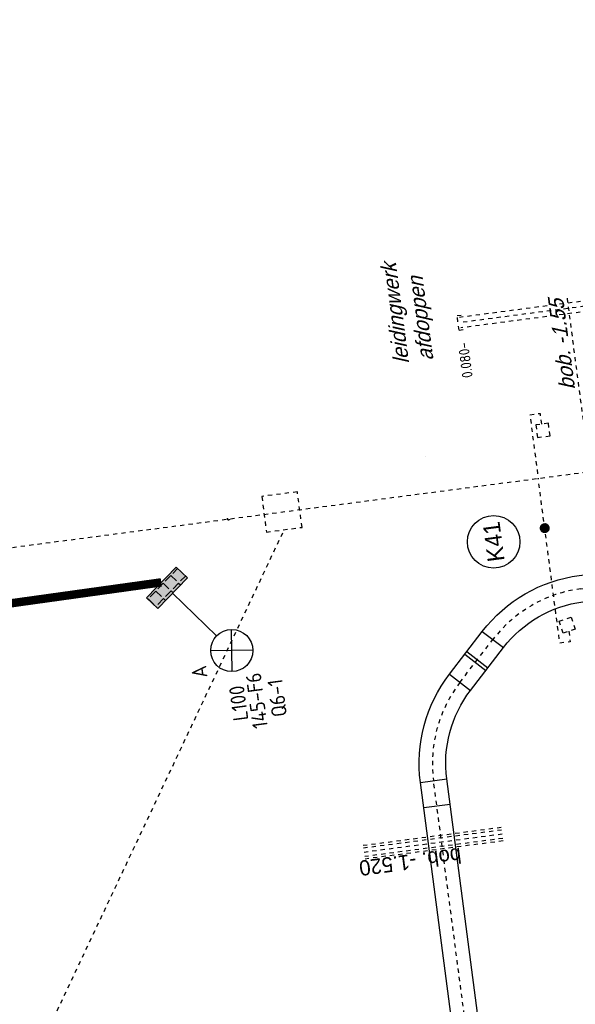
# Model space of a CAD drawing. Header units: metres. Extents: x 118052 to 118564, y 454784 to 455719.
# Tile 156 of 160: x 118462 to 118475, y 455384 to 455408. Entities that reach past the tile are written whole.
import ezdxf
from ezdxf.enums import TextEntityAlignment as Align

# ---------------------------------------------------------------- set-up
doc = ezdxf.new("R2010")
doc.units = ezdxf.units.M
doc.header["$LTSCALE"] = 0.5
for name, pattern in [('DASHED', [19.049999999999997, 12.7, -6.35]), ('Tauw_HIDDEN2', [5.6, 4, -1.6]), ('Tauw_L_Center2', [6.4990000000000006, 4, -0.833, 0.833, -0.833])]:
    doc.linetypes.add(name, pattern=pattern)
for name, color, linetype in [('EL6312--', 6, 'Continuous'), ('EL_N_A_EB00----REVISIE~-_-----', 1, 'Continuous'), ('KABELLOOP', 6, 'Continuous'), ('Koningsstal VIEUWPORT', 254, 'Continuous'), ('ZU_B_-_AL999---LW_pvc400_vgr11__18_^200~N_-----', 1, 'Continuous'), ('ZU_B_-_EL999---LW_bet200-60_vs~H_-----', 1, 'Tauw_L_Center2'), ('ZU_B_-_EL999---LW_bet200-60_vs~W_-----', 8, 'Tauw_HIDDEN2'), ('ZU_B_-_EL999---LW_pvc400_vgr11~W_-----', 8, 'Tauw_HIDDEN2'), ('ZU_B_-_EL999---LX_onb250_sdr00~H_-----', 1, 'Tauw_L_Center2'), ('ZU_B_-_EL999---LX_onb250_sdr00~W_-----', 8, 'Tauw_HIDDEN2'), ('ZU_B_-_EL999---LX_onbXXX_sdr00~H_-----', 1, 'Tauw_L_Center2'), ('ZU_B_-_EL999---SYM_RIOOLINSPECTIEPUT~-_002--', 2, 'Tauw_L_Center2'), ('ZU_B_-_XX------extern-LEIDINGEN', 231, 'Continuous'), ('ZU_N_-_AL999---LK_pvc125_sdr34__20_^200~M_-----', 7, 'Continuous'), ('ZU_N_-_EL999---LK_pvc125_sdr34~H_-----', 2, 'Tauw_L_Center2'), ('ZU_N_-_EL999---LR_pvc160_sdr34~H_-----', 2, 'Tauw_L_Center2'), ('ZU_N_-_EL999---LW_pvc630_pgr11~H_-----', 2, 'Tauw_L_Center2'), ('ZU_N_-_EL999---LW_pvc630_pgr11~W_-----', 2, 'Continuous'), ('ZU_N_-_EL999---LX_onb250_sdr00~H_-----', 2, 'Tauw_L_Center2'), ('ZU_N_-_EL999---SYM_STRAATKOLK~-_----c', 7, 'Tauw_L_Center2'), ('ZU_N_-_ML999---LK_pvc125_sdr34__20_^200~M_-----', 7, 'Continuous'), ('ZU_N_-_TB00----tekst__18_^200~-_-----', 7, 'Continuous')]:
    doc.layers.add(name, color=color, linetype=linetype)
doc.layers.add('TMP', color=195, linetype='Continuous', plot=False)
doc.styles.add('BURO-018', font='Isocp.shx', dxfattribs={"height": 360})
doc.styles.add('TAUW-ISOCP', font='tcb_isocp.shx')
doc.styles.add('tcb_isocp', font='tcb_isocp.shx')
doc.styles.add('WB025', font='ISO.SHX', dxfattribs={"height": 2.5})

# ---------------------------------------------------------------- blocks, each defined once
blk = doc.blocks.new('E00525')
at = {"linetype": 'ByBlock'}
h = blk.add_hatch(dxfattribs=at)
h.set_pattern_fill('ANGLE', color=0, scale=0.18438609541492, style=0)
h.set_pattern_definition([(360, (-37.67331033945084, -34.01927211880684), (5.551115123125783e-17, 1.287936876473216), [0.9366813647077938, -0.3512555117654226]), (90, (-37.67331033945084, -34.01927211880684), (-1.287936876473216, 1.387778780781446e-16), [0.9366813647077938, -0.3512555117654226])])
edge = h.paths.add_edge_path()
edge.add_line((-2.522521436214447, 2.863310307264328), (2.522521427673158, 2.863310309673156))
edge.add_line((2.522521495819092, 2.863310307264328), (2.522521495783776, 1.000000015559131))
edge.add_line((2.522521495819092, 1.000000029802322), (-2.522521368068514, 1.000000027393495))
edge.add_line((-2.522521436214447, 1), (-2.522521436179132, 2.863310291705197))
h = blk.add_hatch(color=0, dxfattribs=at)
edge = h.paths.add_edge_path()
edge.add_line((-2.522521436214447, 2.863310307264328), (2.522521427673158, 2.863310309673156))
edge.add_line((2.522521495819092, 2.863310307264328), (2.522521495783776, 1.000000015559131))
edge.add_line((2.522521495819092, 1.000000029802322), (-2.522521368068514, 1.000000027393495))
edge.add_line((-2.522521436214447, 1), (-2.522521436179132, 2.863310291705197))
at = {"color": 0, "linetype": 'ByBlock'}
for p, q in [((-1.767766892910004, 14.38605433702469), (1.767767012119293, 10.85052046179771)), ((1.767766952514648, 14.38605433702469), (-1.767766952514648, 10.85052043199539)), ((5.960464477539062e-08, 10.0973382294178), (1.192092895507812e-07, 2.863310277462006))]:
    blk.add_line(p, q, dxfattribs=at)
blk.add_lwpolyline([(-2.522521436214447, 2.863310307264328), (2.522521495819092, 2.863310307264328), (2.522521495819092, 1.000000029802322), (-2.522521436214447, 1)], close=True, dxfattribs=at)
blk.add_circle((0, 12.61828738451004), 2.500000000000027, dxfattribs=at)
at = {"color": 0, "linetype": 'ByBlock', "style": 'BURO-018'}
for tag, p in [('E_GKAST', (5.960464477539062e-08, 20.61828738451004)), ('E_GROEP', (5.960464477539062e-08, 17.61828738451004)), ('E_SGROEP', (4.500000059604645, 17.61828738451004)), ('E_ARMCODE', (0, 12.61828738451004)), ('E_SLET', (4.500000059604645, 11.61828738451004))]:
    blk.add_attdef(tag, text='', height=1.8, dxfattribs=at).set_placement(p, align=Align.MIDDLE)
blk = doc.blocks.new('A$C051E189E')
at = {"layer": 'EL6312--'}
ref = blk.add_blockref('E00525', (185361.6635699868, -27085.88028514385), dxfattribs=dict(at, xscale=200, yscale=200, zscale=200, rotation=128.5105253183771))
ref.add_attrib('E_SGROEP', 'Q6-1', dxfattribs={"layer": '0', "color": 1, "linetype": 'ByBlock', "height": 359.9999999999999, "style": 'BURO-018'}).set_placement((182129.7573587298, -29577.2475668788), align=Align.MIDDLE)
ref.add_attrib('E_GKAST', 'L100', dxfattribs={"layer": '0', "color": 1, "linetype": 'ByBlock', "height": 359.9999999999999, "style": 'BURO-018'}).set_placement((182126.3056231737, -28655.15975284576), align=Align.MIDDLE)
ref.add_attrib('E_GROEP', '145-F6', dxfattribs={"layer": '0', "color": 1, "linetype": 'ByBlock', "height": 359.9999999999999, "style": 'BURO-018'}).set_placement((182129.7573586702, -29088.4011015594), align=Align.MIDDLE)
ref.add_attrib('E_SLET', 'A', dxfattribs={"layer": '0', "color": 1, "linetype": 'ByBlock', "height": 359.9999999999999, "style": 'BURO-018'}).set_placement((182983.0234709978, -27828.48069667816), align=Align.MIDDLE)
blk = doc.blocks.new('A$C6DFC50BF')
at = {"layer": 'KABELLOOP', "linetype": 'DASHED', "const_width": 200}
blk.add_lwpolyline([(126964.0768994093, -31119.36495116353), (126964.0768994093, -20670.67730230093), (185152.8453190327, -20670.67730230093), (185205.1648065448, -27210.41196081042)], dxfattribs=at)
blk = doc.blocks.new('Leidingen')
at = {"layer": 'TMP'}
blk.add_line((-74879.55814324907, 26040.16801013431), (-74879.55814324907, 26040.16801013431), dxfattribs=at)
at = {"layer": 'ZU_B_-_EL999---LW_bet200-60_vs~H_-----'}
blk.add_lwpolyline([(-83992.90922616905, 25402.38256190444), (-83993.22256505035, 28702.3925470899)], dxfattribs=at)
at = {"layer": 'ZU_B_-_EL999---LW_bet200-60_vs~W_-----'}
for points in [[(-84152.90922552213, 25402.36736984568), (-84153.22256439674, 28702.37735490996)], [(-84092.90922575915, 25402.37306686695), (-84093.22256463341, 28702.38305199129)], [(-83892.909226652, 25402.39205707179), (-83893.22256552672, 28702.40204213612)], [(-83832.90922688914, 25402.39775409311), (-83833.22256576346, 28702.40773921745)]]:
    blk.add_lwpolyline(points, dxfattribs=at)
at = {"layer": 'ZU_B_-_EL999---LW_pvc400_vgr11~W_-----'}
blk.add_lwpolyline([(-71601.27648966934, 22227.83881807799), (-81533.14677648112, 22222.24603190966)], dxfattribs=at)
at = {"layer": 'ZU_B_-_EL999---LX_onb250_sdr00~H_-----'}
blk.add_lwpolyline([(-158609.8018074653, -31857.9657226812), (-71837.71860789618, -29284.45153838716), (-71842.8553927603, 24814.93585108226)], dxfattribs=at)
at = {"layer": 'ZU_B_-_EL999---LX_onb250_sdr00~W_-----'}
for points in [[(-158613.5074679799, -31733.0206624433), (-71962.73013049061, -29163.1042062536), (-71967.85539329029, 24814.93585110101)], [(-158606.0961469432, -31982.91078291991), (-71712.70708531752, -29405.79887069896), (-71717.85539226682, 24814.93585112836)]]:
    blk.add_lwpolyline(points, dxfattribs=at)
at = {"layer": 'ZU_B_-_EL999---LX_onbXXX_sdr00~H_-----'}
blk.add_lwpolyline([(-75743.99661164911, 36833.79393150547), (-75741.52843659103, 10839.56597223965)], dxfattribs=at)
blk.add_circle((-75743.42982822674, 30864.56588196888), 25, dxfattribs=at)
at = {"layer": 'ZU_B_-_EL999---SYM_RIOOLINSPECTIEPUT~-_002--'}
blk.add_lwpolyline([(-75316.54077404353, 30012.98421499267), (-76166.54077029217, 30012.90350677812), (-76166.46006202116, 29162.90351055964), (-75316.46006577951, 29162.98421883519)], close=True, dxfattribs=at)
at = {"layer": 'ZU_N_-_EL999---LK_pvc125_sdr34~H_-----', "flags": 128}
for points in [[(-79430.92937766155, 23209.95148455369), (-79680.92937778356, 23209.95148446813), (-79680.92937767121, 23459.95148443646), (-75742.6095418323, 23459.9602989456)], [(-74479.55808395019, 23209.96029896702), (-74229.55808401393, 23209.96029889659), (-74229.558084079, 23459.96029888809), (-75742.72675436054, 23459.96029904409)]]:
    blk.add_lwpolyline(points, dxfattribs=at)
at = {"layer": 'ZU_N_-_EL999---LR_pvc160_sdr34~H_-----'}
blk.add_lwpolyline([(-86770.07941525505, 36408.75415128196), (-76166.50041610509, 29587.90350863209)], dxfattribs=at)
at = {"layer": 'ZU_N_-_EL999---LW_pvc630_pgr11~H_-----'}
blk.add_lwpolyline([(-99743.8922424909, 26850.99599349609), (-82522.81556183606, 26850.99599350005, -0.198912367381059), (-80295.42920124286, 25928.38235428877), (-79389.42131130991, 25022.37446435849, -0.1989123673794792), (-78466.8076720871, 22794.98810363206), (-78466.80767219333, -34095.17812190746)], format="xyb", dxfattribs=at)
at = {"layer": 'ZU_N_-_EL999---LW_pvc630_pgr11~W_-----', "linetype": 'Continuous'}
for p, q in [((-83122.81556194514, 27165.99599357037), (-83122.81556182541, 26535.99599358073)), ((-82522.81556195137, 27165.99599350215), (-82522.81556183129, 26535.99599357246)), ((-80072.69056504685, 26151.12099034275), (-80518.16783731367, 25705.6437181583)), ((-79648.42649638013, 25726.85692161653), (-80093.90376852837, 25281.37964947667)), ((-79590.94674390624, 25669.37716915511), (-80036.4240159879, 25223.89989700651)), ((-79166.68267523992, 25245.11310036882), (-79612.15994726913, 24799.63582833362))]:
    blk.add_line(p, q, dxfattribs=at)
at = {"layer": 'ZU_N_-_EL999---LW_pvc630_pgr11~W_-----'}
for points in [[(-99743.89224248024, 27165.99599354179), (-82522.81556195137, 27165.99599350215, -0.1989123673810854), (-80072.69056504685, 26151.12099034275), (-79166.68267523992, 25245.11310036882, -0.1989123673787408), (-78151.80767208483, 22794.9881036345), (-78151.80767214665, -34095.17812191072)], [(-99743.89224260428, 26535.9959935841), (-82522.81556183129, 26535.99599357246, -0.1989123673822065), (-80518.16783731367, 25705.6437181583), (-79612.15994726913, 24799.63582833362, -0.1989123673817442), (-78781.80767195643, 22794.98810361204), (-78781.80767207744, -34095.17812192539)]]:
    blk.add_lwpolyline(points, format="xyb", dxfattribs=at)
at = {"layer": 'ZU_N_-_EL999---LX_onb250_sdr00~H_-----'}
for p, q in [((-72017.85539328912, 24864.93585110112), (-71667.85539221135, 24864.93585108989)), ((-72017.85539328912, 24864.93585110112), (-72017.85539327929, 24764.93585113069)), ((-71667.85539221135, 24864.93585108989), (-71667.85539244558, 24764.93585109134))]:
    blk.add_line(p, q, dxfattribs=at)
at = {"layer": 'ZU_N_-_EL999---SYM_STRAATKOLK~-_----c', "lineweight": -3}
for points in [[(-79459.75388174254, 23348.90934370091), (-79165.34499620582, 23406.55835191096), (-79107.69598793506, 23112.14946632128), (-79402.1048735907, 23054.50045800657)], [(-74479.55808395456, 23351.713715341), (-74779.5580839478, 23351.71371537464), (-74779.55808400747, 23051.71371535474), (-74479.55808401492, 23051.71371520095)]]:
    blk.add_lwpolyline(points, close=True, dxfattribs=at)
at = {"layer": 'ZU_N_-_ML999---LK_pvc125_sdr34__20_^200~M_-----', "flags": 128}
blk.add_lwpolyline([(-76932.3096132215, 23459.96029904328, 0, 0, 0), (-76916.59838562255, 23340.99325599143, 0, 91.82399999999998, 0), (-76917.79558127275, 23350.05854465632, 91.82399999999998, 169.728, 0), (-76921.19863312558, 23375.82680612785, 169.728, 221.712, 0), (-76926.29849760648, 23414.44350836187, 221.712, 240, 0), (-76932.3096132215, 23459.96029904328, 240, 221.712, 0), (-76938.32072883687, 23505.47708966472, 221.712, 169.728, 0), (-76943.42059325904, 23544.09379183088, 169.728, 91.82399999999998, 0), (-76946.82364517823, 23569.86205331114, 91.82399999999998, 0, 0), (-76948.0208407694, 23578.92734196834, 0, 0, 0), (-76932.3096132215, 23459.96029904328, 0, 0, 0), (-77014.83789091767, 24084.87297126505, 0, 0, 0)], format="xyseb", dxfattribs=at)
at = {"layer": 'ZU_N_-_ML999---LK_pvc125_sdr34__20_^200~M_-----'}
blk.add_circle((-77096.45600425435, 24702.89378357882), 623.3869110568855, dxfattribs=at)
at = {"layer": 'EL_N_A_EB00----REVISIE~-_-----'}
for name in ['A$C051E189E', 'A$C6DFC50BF']:
    blk.add_blockref(name, (-262229.9305388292, 59850.06411849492), dxfattribs=at)
at = {"layer": 'ZU_B_-_AL999---LW_pvc400_vgr11__18_^200~N_-----', "style": 'tcb_isocp', "oblique": 20.00023775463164}
blk.add_text('bob. -1.55', height=359.9999999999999, rotation=0.03226410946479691, dxfattribs=at).set_placement((-73764.38533483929, 22316.32803423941))
at = {"layer": 'ZU_B_-_EL999---LW_bet200-60_vs~H_-----', "style": 'tcb_isocp'}
blk.add_text('bob. -1.520', height=359.9999999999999, rotation=90.00544024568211, dxfattribs=at).set_placement((-84177.57798963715, 26430.4348215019))
at = {"layer": 'ZU_B_-_XX------extern-LEIDINGEN', "style": 'WB025'}
blk.add_text('0.080-', height=250, rotation=0.005440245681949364, dxfattribs=at).set_placement((-73164.90102559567, 24684.62468763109))
at = {"layer": 'ZU_N_-_AL999---LK_pvc125_sdr34__20_^200~M_-----', "style": 'tcb_isocp'}
blk.add_text('K41', height=399.9999999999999, dxfattribs=at).set_placement((-77096.45600425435, 24702.89378357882), align=Align.MIDDLE)
at = {"layer": 'ZU_N_-_TB00----tekst__18_^200~-_-----', "style": 'TAUW-ISOCP', "oblique": 20.00023775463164}
for s, p in [('leidingwerk', (-72644.46275013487, 26138.58879657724)), ('afdoppen', (-72644.46275013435, 25555.7343965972))]:
    blk.add_text(s, height=359.9999999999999, dxfattribs=at).set_placement(p)

msp = doc.modelspace()

# ---------------------------------------------------------------- block references
at = {"layer": 'Koningsstal VIEUWPORT', "color": 6, "xscale": 0.0009975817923, "yscale": 0.0009975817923, "zscale": 0.0009975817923, "rotation": 97.46987594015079}
msp.add_blockref('Leidingen', (118487.8519961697, 455474.6886337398), dxfattribs=at)

doc.saveas('drawing.dxf')
